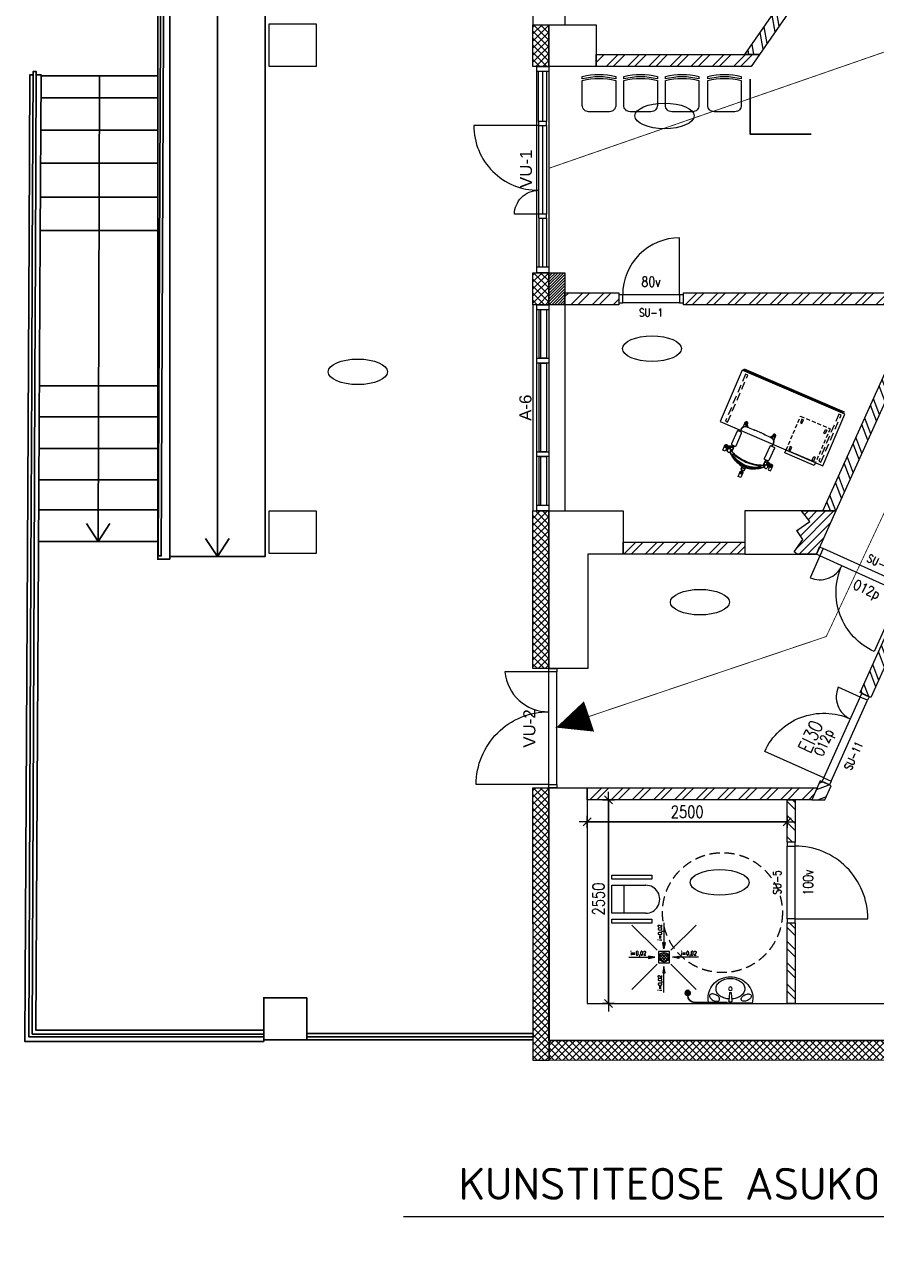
# Model space of a CAD drawing. Header units: millimetres. Extents: x -50720 to 364380, y -21425 to 41280.
# Tile 2 of 8: x 122523 to 133163, y 15554 to 31040. Entities that reach past the tile are written whole.
import ezdxf
from ezdxf import colors
from ezdxf.entities.mleader import LeaderData, LeaderLine
from ezdxf.enums import TextEntityAlignment as Align
from ezdxf.math import Vec2, Vec3

# ---------------------------------------------------------------- set-up
doc = ezdxf.new("R2010")
doc.units = ezdxf.units.MM
doc.header["$LTSCALE"] = 500
doc.header["$MEASUREMENT"] = 0
doc.header["$PDMODE"] = 3
doc.header["$PDSIZE"] = -100
doc.linetypes.add('DASHED2', pattern=[0.375, 0.25, -0.125])
doc.linetypes.add('DASHEDX2', pattern=[1.5, 1, -0.5])
doc.layers.get('0').update_dxf_attribs({"linetype": 'CONTINUOUS', "lineweight": 9})
doc.layers.get('DEFPOINTS').update_dxf_attribs({"linetype": 'CONTINUOUS', "lineweight": 9})
for name, color, linetype, lineweight in [('1_AK_MÖÖBEL', 36, 'CONTINUOUS', 9), ('1_Evakuatsioon', 94, 'CONTINUOUS', 20), ('1_KORRUS_DIM', 144, 'CONTINUOUS', 15), ('1_KORRUS_HATS', 44, 'CONTINUOUS', 9), ('1_Ruumi_nr', 7, 'CONTINUOUS', 20), ('1_Seina_hats', 46, 'CONTINUOUS', 9), ('1_Uued seinad', 7, 'CONTINUOUS', 18), ('1_Uued uksed', 142, 'CONTINUOUS', 15), ('1_Uued_aknad_TEXT', 7, 'CONTINUOUS', 18), ('2_MOODUD', 205, 'CONTINUOUS', 13), ('2_Santehnika', 142, 'CONTINUOUS', 9), ('A2POKD', 1, 'CONTINUOUS', 18), ('A4OVET', 144, 'CONTINUOUS', 18), ('A9OVIKD', 156, 'CONTINUOUS', 18), ('A9OVIKD0', 7, 'CONTINUOUS', 18), ('A9OVIKD2', 72, 'CONTINUOUS', 18), ('A9OVIKD3', 13, 'CONTINUOUS', 18), ('A9OVIKD4', 7, 'CONTINUOUS', 18), ('SEINAD', 7, 'CONTINUOUS', 15)]:
    doc.layers.add(name, color=color, linetype=linetype, lineweight=lineweight)
for name, color, linetype in [('ABIJOON', 243, 'CONTINUOUS'), ('TEKST', 1, 'CONTINUOUS'), ('TREPP', 86, 'CONTINUOUS')]:
    doc.layers.add(name, color=color, linetype=linetype)
doc.layers.get('1_KORRUS_DIM').off()
doc.styles.add('ISOCPEUR', font='isocpeur.ttf', dxfattribs={"height": 300})
doc.styles.add('S', font='simplex.shx', dxfattribs={"width": 0.8})
doc.styles.get("Standard").update_dxf_attribs({"font": 'ARIALUNI.TTF'})
doc.dimstyles.new('priit_100', dxfattribs={"dimscale": 50, "dimtxt": 3, "dimasz": 0.1, "dimexe": 0, "dimexo": 0, "dimgap": 1, "dimtad": 1, "dimdec": 0, "dimzin": 0, "dimdsep": 46, "dimtxsty": 'S', "dimblk": 'R8MITTA', "dimcen": 2.5, "dimse1": 1, "dimse2": 1, "dimadec": 1, "dimazin": 0, "dimtp": 6, "dimtm": 6, "dimtfac": 1, "dimtdec": 0, "dimtofl": 0, "dimtmove": 0, "dimatfit": 2, "dimldrblk": 'R8MITTA', "dimfxl": 1, "dimtolj": 1, "dimtzin": 0, "dimarcsym": 0})

# ---------------------------------------------------------------- blocks, each defined once
blk = doc.blocks.new('ruumi ellips')
blk.add_ellipse((0, 0), major_axis=(-370, 0), ratio=0.432432)
blk = doc.blocks.new('trapp')
at = {"linetype": 'Continuous'}
h = blk.add_hatch(dxfattribs=at)
h.set_pattern_fill('ANSI37', color=256, scale=8, angle=-90, style=0)
h.set_pattern_definition([(315, (33210, 119360), (17.960512, 17.960512), []), (45, (33210, 119360), (-17.960512, 17.960512), [])])
edge = h.paths.add_edge_path()
edge.add_arc((0, 0), 60, 0, 360)
for points in [[(-87, 87), (-402, 402)], [(87, 87), (402, 402)], [(-87, -87), (-402, -402)], [(87, -87), (402, -402)]]:
    blk.add_lwpolyline(points, dxfattribs=at)
for points in [[(0, 430), (0, 105), (-15, 185), (15, 185), (0, 105)], [(-440, 0), (-115, 0), (-195, 15), (-195, -15), (-115, 0)], [(430, 0), (105, 0), (185, 15), (185, -15), (105, 0)], [(0, -440), (0, -115), (-15, -195), (15, -195), (0, -115)]]:
    blk.add_lwpolyline(points)
blk.add_lwpolyline([(70, -70), (70, 70), (-70, 70), (-70, -70)], close=True, dxfattribs=at)
blk.add_circle((0, 0), 60, dxfattribs=at)
at = {"char_height": 50, "rotation": 90, "style": 'S'}
for insert, attachment_point in [((-75, 410), 3), ((-75, -420), 1)]:
    blk.add_mtext_dynamic_manual_height_columns('i=0,02', width=570, gutter_width=500, heights=[0], dxfattribs=dict(at, insert=insert, attachment_point=attachment_point))
at = {"char_height": 50, "style": 'S'}
for insert, attachment_point in [((-420, 75), 1), ((410, 75), 3)]:
    blk.add_mtext_dynamic_manual_height_columns('i=0,02', width=570, gutter_width=500, heights=[0], dxfattribs=dict(at, insert=insert, attachment_point=attachment_point))
blk = doc.blocks.new('valamu-wc')
at = {"linetype": 'Continuous'}
for p, q in [((-177, 14), (-52, 23)), ((-177, -14), (-52, -23))]:
    blk.add_line(p, q, dxfattribs=at)
for points in [[(-430, 0, 0.092925), (-405, -135, 0.096009), (-334, -247, 0.100718), (-226, -323, 0.104321), (-102, -350, 0.067421), (-20, -339), (-20, 339, 0.067421), (-102, 350, 0.104321), (-226, 323, 0.100718), (-334, 247, 0.096009), (-405, 135, 0.092925)], [(-141, 325, -0.160365), (-123, 327, -0.106283), (-99, 317, -0.070846), (-79, 298, -0.057138), (-61, 268, -0.057138), (-50, 235, -0.070846), (-48, 208, -0.106283), (-56, 183, -0.160365), (-68, 171, -0.160365), (-86, 169, -0.106283), (-110, 179, -0.070846), (-130, 198, -0.057138), (-148, 228, -0.057138), (-159, 260, -0.070846), (-161, 288, -0.106283), (-153, 313, -0.160365)], [(-141, -325, 0.160365), (-123, -327, 0.106283), (-99, -317, 0.070846), (-79, -298, 0.057138), (-61, -268, 0.057138), (-50, -235, 0.070846), (-48, -208, 0.106283), (-56, -183, 0.160365), (-68, -171, 0.160365), (-86, -169, 0.106283), (-110, -179, 0.070846), (-130, -198, 0.057138), (-148, -228, 0.057138), (-159, -260, 0.070846), (-161, -288, 0.106283), (-153, -313, 0.160365)]]:
    blk.add_lwpolyline(points, format="xyb", close=True, dxfattribs=at)
for points in [[(-83, 21, 0.055194), (-95, 89, 0.08336), (-129, 159, 0.106657), (-184, 210, 0.132093), (-243, 225, 0.132093), (-302, 210, 0.106657), (-357, 159, 0.08336), (-391, 89, 0.072067), (-404, 0, 0.072067)], [(-177, 14, 0.131713), (-180, 13, 0.107103), (-183, 10, 0.075936), (-185, 6, 0.062796), (-186, 0, 0.062796), (-185, -6, 0.075936), (-183, -10, 0.107103), (-180, -13, 0.131713), (-177, -14, 0.148577)], [(-51, -23, 0.130228), (-44, -22, 0.106476), (-39, -17, 0.084216), (-35, -9, 0.073236), (-34, 0, 0.073236), (-35, 9, 0.084216), (-39, 17, 0.106476), (-44, 22, 0.130228), (-51, 23, 0.032065), (-52, 23, 0.106476)], [(-404, 0, 0.072067), (-391, -89, 0.08336), (-357, -159, 0.106657), (-302, -210, 0.132093), (-243, -225, 0.132093), (-184, -210, 0.106657), (-129, -159, 0.08336), (-95, -89, 0.055194), (-83, -21, 0.072067)], [(-52, -23, 0.032065), (-51, -23, 0.130228)]]:
    blk.add_lwpolyline(points, format="xyb", dxfattribs=at)
blk.add_circle((-243, 0), 28.5, dxfattribs=at)
blk = doc.blocks.new('käsidušš')
at = {"layer": '2_Santehnika', "lineweight": -3}
blk.add_hatch(color=256, dxfattribs=at).paths.add_polyline_path([(735824.6, 3169.9, 1), (735824.6, 3201.9, 1)])
blk.add_line((735577, 3125.9), (735780.6, 3125.9), dxfattribs=at)
blk.add_circle((735824.6, 3185.9), 16, dxfattribs=at)
blk.add_arc((735780.6, 3169.9), 44, 270, 0, dxfattribs=at)
blk = doc.blocks.new('R8MITTA', base_point=(3180, 3140))
for p, q in [((3160, 3140), (3200, 3140)), ((3170, 3130), (3190, 3150)), ((3180, 3155), (3180, 3125))]:
    blk.add_line(p, q)
blk = doc.blocks.new('*D76')
at = {"layer": '2_MOODUD', "color": 0, "lineweight": -2, "transparency": 16777216}
blk.add_line((129825, 18805), (129825, 21345), dxfattribs=at)
at = {"layer": 'DEFPOINTS', "color": 0, "transparency": 16777216}
for p in [(129105, 21350), (129825, 21350), (129205, 18800)]:
    blk.add_point(p, dxfattribs=at)
at = {"layer": '2_MOODUD', "color": 0, "lineweight": -2, "transparency": 16777216, "xscale": 5, "yscale": 5, "zscale": 5}
for p, rotation in [((129825, 21350), 90), ((129825, 18800), 270)]:
    blk.add_blockref('R8MITTA', p, dxfattribs=dict(at, rotation=rotation))
at = {"layer": '2_MOODUD', "color": 0, "transparency": 16777216, "insert": (129700, 20108), "char_height": 150, "attachment_point": 5, "rotation": 90, "style": 'S'}
blk.add_mtext('\\A1;2550', dxfattribs=at)
blk = doc.blocks.new('inva WC')
for p, q in [((-300, -500), (-300, 0)), ((-300, 0), (-250, 0)), ((-250, 0), (-250, -500)), ((-175, 0), (175, 0)), ((-175, -425), (-175, 0)), ((175, 0), (175, -425)), ((250, 0), (300, 0)), ((250, -500), (250, 0)), ((300, 0), (300, -500)), ((175, -150), (-175, -150)), ((-250, -500), (-300, -500)), ((300, -500), (250, -500))]:
    blk.add_line(p, q)
blk.add_arc((0, -425), 175, 180, 0)
blk = doc.blocks.new('*D77')
at = {"layer": '2_MOODUD', "color": 0, "lineweight": -2, "transparency": 16777216}
blk.add_line((129565, 21073), (132055, 21073), dxfattribs=at)
at = {"layer": 'DEFPOINTS', "color": 0, "transparency": 16777216}
for p in [(132060, 21073), (129560, 20693), (132060, 20524)]:
    blk.add_point(p, dxfattribs=at)
at = {"layer": '2_MOODUD', "color": 0, "lineweight": -2, "transparency": 16777216, "xscale": 5, "yscale": 5, "zscale": 5, "rotation": 180}
blk.add_blockref('R8MITTA', (129560, 21073), dxfattribs=at)
at = {"layer": '2_MOODUD', "color": 0, "lineweight": -2, "transparency": 16777216, "xscale": 5, "yscale": 5, "zscale": 5}
blk.add_blockref('R8MITTA', (132060, 21073), dxfattribs=at)
at = {"layer": '2_MOODUD', "color": 0, "transparency": 16777216, "insert": (130810, 21198), "char_height": 150, "attachment_point": 5, "style": 'S'}
blk.add_mtext('\\A1;2500', dxfattribs=at)
blk = doc.blocks.new('A4OV12O')
at = {"layer": 'A4OVET'}
for p, q in [((50, 0), (1160, 0)), ((50, -100), (1160, -100))]:
    blk.add_line(p, q, dxfattribs=at)
for points in [[(50, 0), (50, 810, -0.4142136), (860, 0)], [(1160, 0), (1160, 300, 0.4142136), (860, 0)]]:
    blk.add_lwpolyline(points, format="xyb", dxfattribs=at)
for points in [[(0, 0), (50, 0), (50, -100), (0, -100)], [(1160, 0), (1210, 0), (1210, -100), (1160, -100)]]:
    blk.add_lwpolyline(points, close=True, dxfattribs=at)
at = {"layer": 'A2POKD', "style": 'S', "width": 0.8}
blk.add_attdef('A2POKD', text='', height=175, dxfattribs=at).set_placement((455, 362.5), align=Align.MIDDLE)
at = {"layer": 'A9OVIKD', "style": 'S', "width": 0.8}
blk.add_attdef('A9OVIKD', text='', height=125, dxfattribs=at).set_placement((455, 162.5), align=Align.MIDDLE)
at = {"layer": 'A9OVIKD0', "style": 'S', "oblique": 0.8, "width": 0.8}
blk.add_attdef('A9OVIKD0', text='', height=100, dxfattribs=at).set_placement((455, -600), align=Align.MIDDLE)
at = {"layer": 'A9OVIKD2', "style": 'S', "width": 0.8}
blk.add_attdef('A9OVIKD2', text='', height=100, dxfattribs=at).set_placement((455, -225), align=Align.MIDDLE)
at = {"layer": 'A9OVIKD3', "style": 'S', "width": 0.8}
blk.add_attdef('A9OVIKD3', text='', height=100, dxfattribs=at).set_placement((455, -350), align=Align.MIDDLE)
at = {"layer": 'A9OVIKD4', "style": 'S', "width": 0.8}
blk.add_attdef('A9OVIKD4', text='', height=100, dxfattribs=at).set_placement((455, -475), align=Align.MIDDLE)
blk = doc.blocks.new('A4OV10O')
at = {"layer": 'A4OVET'}
for p, q in [((50, 0), (960, 0)), ((50, -100), (960, -100))]:
    blk.add_line(p, q, dxfattribs=at)
blk.add_lwpolyline([(50, 0), (50, 910, -0.4142136), (960, 0)], format="xyb", dxfattribs=at)
for points in [[(0, 0), (50, 0), (50, -100), (0, -100)], [(960, 0), (1010, 0), (1010, -100), (960, -100)]]:
    blk.add_lwpolyline(points, close=True, dxfattribs=at)
at = {"layer": 'A2POKD', "style": 'S', "width": 0.8}
blk.add_attdef('A2POKD', text='', height=175, dxfattribs=at).set_placement((505, 362.5), align=Align.MIDDLE)
at = {"layer": 'A9OVIKD', "style": 'S', "width": 0.8}
blk.add_attdef('A9OVIKD', text='', height=125, dxfattribs=at).set_placement((505, 162.5), align=Align.MIDDLE)
at = {"layer": 'A9OVIKD0', "style": 'S', "oblique": 0.8, "width": 0.8}
blk.add_attdef('A9OVIKD0', text='', height=100, dxfattribs=at).set_placement((505, -600), align=Align.MIDDLE)
at = {"layer": 'A9OVIKD2', "style": 'S', "width": 0.8}
blk.add_attdef('A9OVIKD2', text='', height=100, dxfattribs=at).set_placement((505, -225), align=Align.MIDDLE)
at = {"layer": 'A9OVIKD3', "style": 'S', "width": 0.8}
blk.add_attdef('A9OVIKD3', text='', height=100, dxfattribs=at).set_placement((505, -350), align=Align.MIDDLE)
at = {"layer": 'A9OVIKD4', "style": 'S', "width": 0.8}
blk.add_attdef('A9OVIKD4', text='', height=100, dxfattribs=at).set_placement((505, -475), align=Align.MIDDLE)
blk = doc.blocks.new('klienditool_1')
for points in [[(390, 0), (390, 0, -0.129089), (390, -420), (390, -420), (80, -420, -0.414214), (0, -340), (0, -80, -0.414214), (80, 0)], [(440, -420), (410, -420, 0.129089), (410, 0), (410, 0), (440, 0), (440, 0, -0.129089)]]:
    blk.add_lwpolyline(points, format="xyb", close=True)
blk = doc.blocks.new('Kaluste0024')
for p, q in [((340, 543), (371, 629)), ((373, 591), (384, 625)), ((374, 631), (383, 628)), ((16, 512), (20, 517)), ((21, 506), (26, 514)), ((57, 476), (21, 503)), ((58, 495), (30, 514)), ((150, 545), (110, 546)), ((414, 542), (340, 543)), ((357, 543), (365, 567)), ((365, 543), (366, 584)), ((393, 602), (413, 603)), ((395, 542), (393, 581)), ((426, 562), (404, 561)), ((437, 550), (437, 572)), ((460, 523), (470, 509)), ((566, 352), (533, 351)), ((533, 351), (534, 307)), ((576, 337), (599, 337)), ((576, 322), (599, 322)), ((601, 334), (601, 325)), ((60, 171), (26, 143)), ((566, 307), (534, 307)), ((20, 134), (24, 129)), ((25, 140), (31, 132)), ((62, 152), (34, 132)), ((150, 104), (115, 102)), ((345, 110), (340, 110)), ((419, 113), (345, 110)), ((345, 110), (378, 25)), ((362, 111), (371, 87)), ((370, 112), (372, 70)), ((379, 63), (391, 30)), ((381, 24), (390, 27)), ((400, 113), (399, 74)), ((400, 53), (419, 53)), ((432, 94), (410, 94)), ((443, 106), (442, 84)), ((475, 148), (465, 133))]:
    blk.add_line(p, q)
for points in [[(382, 618, 0.055989), (386, 619), (440, 620), (440, 655), (386, 654, 0.792765), (368, 623), (340, 543), (357, 543), (365, 567), (366, 584, -0.445148), (373, 591)], [(27, 499), (57, 476, 0.000121), (57, 488, -0.027429), (58, 495), (54, 497), (58, 497, -0.169466), (77, 531), (77, 533), (23, 532, 1.515448)], [(160, 580), (330, 580, -0.414214), (340, 570), (340, 530, -0.414214), (330, 520), (160, 520, -0.414214), (150, 530), (150, 570, -0.414214)], [(414, 542, 0.011672), (404, 561), (426, 562, -0.01082), (437, 550), (437, 572, 0.497159), (413, 603), (393, 602, 0.261871), (373, 591, 0.449485), (366, 584), (365, 543)], [(533, 351), (534, 307, -0.114815), (475, 148), (465, 133, -0.034376), (432, 94), (410, 94, 0.011672), (419, 113, 0.118874), (458, 328, 0.118874), (414, 542, 0.011672), (404, 561), (426, 562, -0.01082), (437, 550, -0.023547), (460, 523), (470, 509, -0.114815)], [(507, 329, -0.112583), (456, 131, -0.35106), (441, 145, 0.056599), (466, 328, 0.056599), (437, 511, -0.35106), (451, 525, -0.112583)], [(668, 348), (668, 313), (614, 312, -0.379795), (592, 322), (576, 322), (576, 329), (576, 337), (592, 337, -0.379972), (614, 347)], [(31, 148), (60, 171, -0.000121), (61, 159, 0.027429), (62, 152), (58, 150), (62, 150, 0.169466), (82, 116), (82, 115), (28, 114, -1.515448)], [(160, 70), (330, 70, 0.414214), (340, 80), (340, 120, 0.414214), (330, 130), (160, 130, 0.414214), (150, 120), (150, 80, 0.414214)], [(389, 36, -0.055989), (393, 36), (447, 36), (448, 1), (393, 1, -0.792765), (375, 32), (345, 110), (362, 111), (371, 87), (372, 70, 0.445148), (379, 63)], [(419, 113, -0.011672), (410, 94), (432, 94, 0.01082), (443, 106), (442, 84, -0.497159), (419, 53), (400, 53, -0.261871), (379, 63, -0.449485), (372, 70), (370, 112)], [(447, 36), (448, 1), (393, 1, 0.747736), (393, 36)]]:
    blk.add_lwpolyline(points, format="xyb", close=True)
for points in [[(386, 619), (440, 620), (440, 655), (386, 654)], [(77, 531), (77, 533), (23, 532)], [(23, 497), (29, 497)], [(54, 497), (58, 497)], [(27, 149), (33, 149)], [(82, 116), (82, 115), (28, 114)], [(58, 150), (62, 150)], [(393, 36), (447, 36), (448, 1), (393, 1)]]:
    blk.add_lwpolyline(points)
for points in [[(150, 104), (115, 102, -0.376188), (61, 158, 0.001649), (53, 323, 0.001649), (57, 489, -0.376188), (110, 546), (150, 545)], [(340, 543), (414, 542, -0.118874), (458, 328, -0.118874), (419, 113), (345, 110), (340, 110)]]:
    blk.add_lwpolyline(points, format="xyb")
blk.add_lwpolyline([(534, 307), (566, 307), (571, 309), (574, 315), (576, 322), (576, 329), (576, 337), (573, 346), (570, 350), (566, 352), (533, 351)], close=True)
for centre in [(381, 636), (18, 514), (609, 330), (22, 132), (388, 18)]:
    blk.add_circle(centre, 3.36)
for centre, radius, start, end in [((381, 636), 18.3, 274.2737, 227.8638), ((381, 636), 14.5, 280.4411, 221.6965), ((373, 629), 2.13, 60.9498, 167.0586), ((382, 626), 2.13, 335.0789, 81.1877), ((18, 514), 18.3, 346.9704, 300.5606), ((18, 514), 14.5, 353.1378, 294.3932), ((22, 505), 2.13, 133.6465, 239.7554), ((28, 513), 2.13, 47.7756, 153.8845), ((-24994, 1076), 25058, 358.279, 358.6569), ((116, 487), 59.2, 95.9824, 178.4451), ((373, 584), 7.06, 84.3967, 181.2096), ((384, 586), 12.3, 157.0046, 209.3459), ((392, 580), 21.7, 86.3747, 147.2184), ((392, 594), 22.8, 215.7267, 273.3425), ((402, 587), 10.4, 163.453, 215.5291), ((413, 578), 24.3, 344.9269, 152.8314), ((-7, 343), 466, 358.1889, 27.9804), ((163, 296), 374, 37.4473, 45.3225), ((453, 509), 16, 43.4971, 172.3657), ((-353, 290), 820, 2.6718, 15.6295), ((49, 304), 458, 3.0559, 28.7498), ((159, 330), 359, 359.8965, 31.9737), ((163, 296), 374, 8.5729, 34.7719), ((-24970, -1011), 25058, 2.6743, 3.0522), ((-7, 303), 466, 333.3508, 3.1423), ((-354, 347), 820, 345.7017, 358.6594), ((49, 343), 458, 332.5814, 358.2753), ((160, 320), 359, 329.3575, 1.4347), ((609, 330), 18.3, 203.8705, 157.4607), ((609, 330), 14.5, 210.0379, 151.2933), ((599, 334), 2.13, 350.5466, 96.6555), ((599, 324), 2.13, 264.6757, 10.7846), ((120, 161), 59.2, 182.886, 265.3488), ((163, 354), 374, 326.5593, 352.7583), ((22, 132), 18.3, 60.7706, 14.3608), ((22, 132), 14.5, 66.938, 8.1934), ((27, 141), 2.13, 121.5758, 227.6846), ((33, 133), 2.13, 207.4467, 313.5556), ((388, 18), 18.3, 133.4674, 87.0575), ((379, 70), 7.06, 180.1216, 276.9344), ((388, 18), 14.5, 139.6347, 80.8901), ((391, 68), 12.3, 151.9853, 204.3266), ((380, 25), 2.13, 194.2725, 300.3814), ((399, 61), 22.8, 87.9887, 145.6045), ((398, 74), 21.7, 214.1127, 274.9564), ((389, 29), 2.13, 280.1435, 26.2523), ((408, 68), 10.4, 145.802, 197.8782), ((419, 77), 24.3, 208.4998, 16.4043), ((163, 354), 374, 316.0086, 323.8839), ((457, 147), 16, 188.9655, 317.8341)]:
    blk.add_arc(centre, radius, start, end)
at = {"extrusion": (0, 0, -1)}
for centre, start_param, end_param in [((539, 329), 3.141593, 9.424778), ((566, 329), 0, 3.141593)]:
    blk.add_ellipse(centre, major_axis=(-0.3, 22.6), ratio=0.457927, start_param=start_param, end_param=end_param, dxfattribs=at)
blk = doc.blocks.new('OPPETOOL_2')
at = {"rotation": 358.9441856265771}
blk.add_blockref('Kaluste0024', (-29, -322), dxfattribs=at)
blk = doc.blocks.new('SAHTLIBOKS')
at = {"linetype": 'DASHEDX2', "ltscale": 0.1}
for points in [[(-460, 0), (0, 0), (0, -400), (-460, -400)], [(-430, -30), (-380, -30), (-380, -50), (-430, -50)], [(-60, -30), (-10, -30), (-10, -50), (-60, -50)], [(-430, -370), (-380, -370), (-380, -350), (-430, -350)], [(-60, -370), (-10, -370), (-10, -350), (-60, -350)]]:
    blk.add_lwpolyline(points, close=True, dxfattribs=at)
at = {"ltscale": 0.1}
blk.add_lwpolyline([(0, 0), (40, 0), (40, -400), (0, -400)], close=True, dxfattribs=at)
blk = doc.blocks.new('OP LAUD VAIKE')
blk.add_lwpolyline([(0, 1400), (0, 0), (700, 0), (700, 1400), (0, 1400)])
at = {"linetype": 'DASHEDX2', "ltscale": 0.2}
for points in [[(30, 1310), (670, 1310), (670, 1340), (30, 1340)], [(30, 40), (670, 40), (670, 70), (30, 70)]]:
    blk.add_lwpolyline(points, close=True, dxfattribs=at)
blk.add_lwpolyline([(714, 1382), (724, 1382), (724, 22), (714, 22)], close=True)
at = {"extrusion": (0, 0, -1), "xscale": -1, "zscale": -1, "rotation": 180}
blk.add_blockref('SAHTLIBOKS', (0, 100), dxfattribs=at)
blk = doc.blocks.new('A4OV08O')
at = {"layer": 'A4OVET'}
for p, q in [((50, 0), (760, 0)), ((50, -100), (760, -100))]:
    blk.add_line(p, q, dxfattribs=at)
blk.add_lwpolyline([(50, 0), (50, 710, -0.4142136), (760, 0)], format="xyb", dxfattribs=at)
for points in [[(0, 0), (50, 0), (50, -100), (0, -100)], [(760, 0), (810, 0), (810, -100), (760, -100)]]:
    blk.add_lwpolyline(points, close=True, dxfattribs=at)
at = {"layer": 'A2POKD', "style": 'S', "width": 0.8}
blk.add_attdef('A2POKD', text='', height=175, dxfattribs=at).set_placement((405, 362.5), align=Align.MIDDLE)
at = {"layer": 'A9OVIKD', "style": 'S', "width": 0.8}
blk.add_attdef('A9OVIKD', text='', height=125, dxfattribs=at).set_placement((405, 162.5), align=Align.MIDDLE)
at = {"layer": 'A9OVIKD0', "style": 'S', "oblique": 0.8, "width": 0.8}
blk.add_attdef('A9OVIKD0', text='', height=100, dxfattribs=at).set_placement((405, -600), align=Align.MIDDLE)
at = {"layer": 'A9OVIKD2', "style": 'S', "width": 0.8}
blk.add_attdef('A9OVIKD2', text='', height=100, dxfattribs=at).set_placement((405, -225), align=Align.MIDDLE)
at = {"layer": 'A9OVIKD3', "style": 'S', "width": 0.8}
blk.add_attdef('A9OVIKD3', text='', height=100, dxfattribs=at).set_placement((405, -350), align=Align.MIDDLE)
at = {"layer": 'A9OVIKD4', "style": 'S', "width": 0.8}
blk.add_attdef('A9OVIKD4', text='', height=100, dxfattribs=at).set_placement((405, -475), align=Align.MIDDLE)
blk = doc.blocks.new('UKS_80V_ALL')
at = {"layer": 'A4OVET'}
ref = blk.add_blockref('A4OV08O', (0, 0), dxfattribs=dict(at, xscale=-1))
ref.add_attrib('A9OVIKD', '80v', dxfattribs={"layer": 'A9OVIKD', "height": 125, "style": 'S', "width": 0.8}).set_placement((-405, 162.5), align=Align.MIDDLE)
ref.add_attrib('A9OVIKD2', 'SU-1', dxfattribs={"layer": 'A9OVIKD2', "height": 100, "style": 'S', "width": 0.8}).set_placement((-405, -225), align=Align.MIDDLE)

msp = doc.modelspace()

# ---------------------------------------------------------------- hatches: boundary and pattern name
at = {"layer": '1_KORRUS_HATS'}
h = msp.add_hatch(dxfattribs=at)
h.set_pattern_fill('ANSI37', color=256, scale=500, angle=90, style=0)
h.set_pattern_definition([(135, (129030, 30809.71), (-44.194, -44.194), []), (225, (129030, 30809.71), (44.194, -44.194), [])])
h.paths.add_polyline_path([(128880, 30520), (128880, 31040), (129080, 31040), (129080, 30520)])
h = msp.add_hatch(dxfattribs=at)
h.set_pattern_fill('ANSI37', color=256, scale=500, angle=90, style=0)
h.set_pattern_definition([(135, (129030, 27710), (-44.194, -44.194), []), (225, (129030, 27710), (44.194, -44.194), [])])
h.paths.add_polyline_path([(128880, 27540), (128880, 27940), (129080, 27940), (129080, 27540)])
h = msp.add_hatch(dxfattribs=at)
h.set_pattern_fill('ANSI37', color=256, scale=500, angle=90, style=0)
h.set_pattern_definition([(135, (129030, 23780), (-44.1942, -44.1942), []), (225, (129030, 23780), (44.1942, -44.1942), [])])
h.paths.add_polyline_path([(128880, 22990), (128880, 24960), (129080, 24960), (129080, 22990)])
h = msp.add_hatch(dxfattribs=at)
h.set_pattern_fill('ANSI37', color=256, scale=500, angle=90, style=0)
h.set_pattern_definition([(135, (129030, 21000), (-44.1942, -44.1942), []), (225, (129030, 21000), (44.1942, -44.1942), [])])
h.paths.add_polyline_path([(128882, 18088.5), (128880, 21500), (129080, 21500), (129082, 18088.5)])
h = msp.add_hatch(dxfattribs=at)
h.set_pattern_fill('ANSI37', color=256, scale=500, style=0)
h.set_pattern_definition([(45, (125399.03, 18039.654), (-44.19417, 44.19417), []), (135, (125399.03, 18039.654), (-44.19417, -44.19417), [])])
h.paths.add_polyline_path([(129081.8, 18338.5), (141785.3, 18338.5), (141785.3, 18097.1), (129082, 18088.5)])
at = {"layer": '1_Seina_hats'}
h = msp.add_hatch(dxfattribs=at)
h.set_pattern_fill('ANSI32', color=256, scale=500, angle=235.23223, style=0)
h.set_pattern_definition([(280.232227, (-204015.68, -517444.04), (184.51797, 33.30718), []), (280.232227, (-204066.08, -517516.65), (184.51797, 33.30718), [])])
h.paths.add_polyline_path([(131532.7, 30670), (132789.1, 32480), (132971.7, 32480), (131715.3, 30670)])
h = msp.add_hatch(dxfattribs=at)
h.set_pattern_fill('ANSI32', color=256, scale=500, angle=180, style=0)
h.set_pattern_definition([(225, (-510135, -6250), (132.58252, -132.58252), []), (225, (-510223.39, -6250), (132.58252, -132.58252), [])])
h.paths.add_polyline_path([(129670, 30670), (129670, 30670), (131715.3, 30670), (131611.1, 30520), (129670, 30520)])
h = msp.add_hatch(dxfattribs=at)
h.set_pattern_fill('ANSI31', color=256, scale=200, style=0)
h.paths.add_polyline_path([(129080, 27940), (129080, 27940), (129280, 27940), (129280, 27540), (129080, 27540)])
h = msp.add_hatch(dxfattribs=at)
h.set_pattern_fill('ANSI32', color=256, scale=500, angle=180, style=0)
h.set_pattern_definition([(225, (-510577.6, -9230), (132.58252, -132.58252), []), (225, (-510665.98, -9230), (132.58252, -132.58252), [])])
h.paths.add_polyline_path([(129280, 27690), (129280, 27690), (129953.3, 27690), (129953.3, 27540), (129280, 27540)])
h = msp.add_hatch(dxfattribs=at)
h.set_pattern_fill('ANSI32', color=256, scale=500, angle=180, style=0)
h.set_pattern_definition([(225, (-508617.6, -9230), (132.58252, -132.58252), []), (225, (-508705.99, -9230), (132.58252, -132.58252), [])])
h.paths.add_polyline_path([(130763.3, 27690), (130763.3, 27690), (133690, 27690), (133690, 27540), (130763.3, 27540)])
h = msp.add_hatch(dxfattribs=at)
h.set_pattern_fill('ANSI32', color=256, scale=500, angle=245.68653, style=0)
h.set_pattern_definition([(290.68653, (-97773.86, -574403.18), (175.411334, 66.23529), []), (290.68653, (-97810.25, -574483.73), (175.411334, 66.23529), [])])
h.paths.add_polyline_path([(132505.4, 24960), (133690, 27582), (133840, 27549.7), (132670, 24960)])
h = msp.add_hatch(dxfattribs=at)
h.set_pattern_fill('ANSI31', color=256, scale=600, angle=90, style=0)
h.set_pattern_definition([(45, (-1033710, -735904.63), (53.0330086, -53.0330086), [])])
h.paths.add_polyline_path([(132187.2, 24420), (132150, 24450), (132255, 24605.4), (132180, 24715.4), (132345, 24830.4), (132240.5, 24960), (132670, 24960), (132426, 24420)])
h = msp.add_hatch(dxfattribs=at)
h.set_pattern_fill('ANSI32', color=256, scale=500, angle=180, style=0)
h.set_pattern_definition([(225, (-509647.6, -12350), (132.58252, -132.58252), []), (225, (-509735.98, -12350), (132.58252, -132.58252), [])])
h.paths.add_polyline_path([(130010, 24570), (130010, 24570), (131530, 24570), (131530, 24420), (130010, 24420)])
h = msp.add_hatch(dxfattribs=at)
h.set_pattern_fill('ANSI32', color=256, scale=500, angle=245.68653, style=0)
h.set_pattern_definition([(290.68653, (-97346.41, -576759.98), (175.411334, 66.23529), []), (290.68653, (-97382.8, -576840.53), (175.411334, 66.23529), [])])
h.paths.add_polyline_path([(132972.2, 22689.4), (133753.7, 24420), (133918.2, 24420), (133108.9, 22627.6)])
h = msp.add_hatch(dxfattribs=at)
h.set_pattern_fill('ANSI32', color=256, scale=500, angle=245.68653, style=0)
h.set_pattern_definition([(20.852705, (428432.65, 591494.19), (66.74376, -175.218493), []), (20.852705, (428468.8, 591574.84), (66.74376, -175.218493), [])])
h.paths.add_polyline_path([(132475.5, 21585.8), (132369.7, 21350), (132534.1, 21350), (132612.4, 21524.4)])
h = msp.add_hatch(dxfattribs=at)
h.set_pattern_fill('ANSI32', color=256, scale=500, style=0)
h.set_pattern_definition([(45, (773475, 58270), (-132.58252, 132.58252), []), (45, (773563.39, 58270), (-132.58252, 132.58252), [])])
h.paths.add_polyline_path([(132369.7, 21350), (129560, 21350), (129560, 21500), (132437, 21500)])
h = msp.add_hatch(dxfattribs=at)
h.set_pattern_fill('ANSI32', color=256, scale=500, angle=90, style=0)
h.set_pattern_definition([(135, (95289.99, 663735), (-132.58252, -132.58252), []), (135, (95289.99, 663823.39), (-132.58252, -132.58252), [])])
h.paths.add_polyline_path([(132160, 21350), (132160, 21350), (132160, 20820.5), (132060, 20820.5), (132060, 21350)])
h = msp.add_hatch(dxfattribs=at)
h.set_pattern_fill('ANSI32', color=256, scale=500, angle=90, style=0)
h.set_pattern_definition([(135, (95289.99, 662423.47), (-132.58252, -132.58252), []), (135, (95289.99, 662511.86), (-132.58252, -132.58252), [])])
h.paths.add_polyline_path([(132160, 19810.5), (132160, 19810.5), (132160, 18800), (132060, 18800), (132060, 19810.5)])

# ---------------------------------------------------------------- linework, layer by layer
at = {"layer": '1_Evakuatsioon', "const_width": 10}
for points in [[(135990, 31640), (129080, 29245)], [(137450, 25920), (137450, 29750), (134400, 29750), (134400, 27340), (132550, 23390), (129180, 22255)]]:
    msp.add_lwpolyline(points, dxfattribs=at)
at = {"layer": '1_Evakuatsioon', "ltscale": 2}
for points in [[(129382, 29350.8, 10, 10, 0), (129080, 29245, 10, 400, 0), (129382, 29350.8, 0, 0, 0)], [(130577.8, 22725.8, 10, 10, 0), (129180, 22255, 10, 400, 0), (129582.8, 22390.7, 0, 0, 0)]]:
    msp.add_lwpolyline(points, format="xyseb", dxfattribs=at)
at = {"layer": '1_KORRUS_HATS'}
for points in [[(128880, 36610), (128880, 31040)], [(129280, 36610), (129280, 31040)], [(128880, 27540), (128880, 24960)], [(129280, 27540), (129280, 24960)]]:
    msp.add_lwpolyline(points, dxfattribs=at)
for points in [[(128880, 30520), (128880, 31040), (129080, 31040), (129080, 30520)], [(128880, 27540), (128880, 27940), (129080, 27940), (129080, 27540)], [(128880, 22990), (128880, 24960), (129080, 24960), (129080, 22990)], [(128882, 18088.5), (128880, 21500), (129080, 21500), (129082, 18088.5)], [(129081.8, 18338.5), (129081.8, 18338.5), (129081.8, 18338.5), (141785.3, 18338.5), (141785.3, 18097.1), (129082, 18088.5), (129082, 18088.5)]]:
    msp.add_lwpolyline(points, close=True, dxfattribs=at)
at = {"layer": '1_Uued seinad'}
for points in [[(131532.7, 30670), (131532.7, 30670), (131532.7, 30670), (132789.1, 32480), (132971.7, 32480), (131715.3, 30670)], [(129670, 30670), (129670, 30670), (129670, 30670), (131715.3, 30670), (131611.1, 30520), (129670, 30520)], [(129080, 27940), (129080, 27940), (129080, 27940), (129280, 27940), (129280, 27540), (129080, 27540)], [(129280, 27690), (129280, 27690), (129280, 27690), (129953.3, 27690), (129953.3, 27540), (129280, 27540)], [(130763.3, 27690), (130763.3, 27690), (130763.3, 27690), (133690, 27690), (133690, 27540), (130763.3, 27540)], [(132505.4, 24960), (132505.4, 24960), (132505.4, 24960), (133690, 27582), (133840, 27549.7), (132670, 24960)], [(132187.2, 24420), (132150, 24450), (132255, 24605.4), (132180, 24715.4), (132345, 24830.4), (132240.5, 24960), (132670, 24960), (132426, 24420)], [(130010, 24570), (130010, 24570), (130010, 24570), (131530, 24570), (131530, 24420), (130010, 24420)], [(132972.2, 22689.4), (132972.2, 22689.4), (132972.2, 22689.4), (133753.7, 24420), (133918.2, 24420), (133108.9, 22627.6)], [(132475.5, 21585.8), (132475.5, 21585.8), (132475.5, 21585.8), (132369.7, 21350), (132534.1, 21350), (132612.4, 21524.4)], [(132369.7, 21350), (132369.7, 21350), (132369.7, 21350), (129560, 21350), (129560, 21500), (132437, 21500)], [(132160, 21350), (132160, 21350), (132160, 21350), (132160, 20820.5), (132060, 20820.5), (132060, 21350)], [(132160, 19810.5), (132160, 19810.5), (132160, 19810.5), (132160, 18800), (132060, 18800), (132060, 19810.5)]]:
    msp.add_lwpolyline(points, close=True, dxfattribs=at)
at = {"layer": '1_Uued uksed'}
for points in [[(129080, 27940), (128930, 27940), (128930, 30520), (129080, 30520)], [(129080, 28010), (128930, 28010), (128930, 30460), (129080, 30460)], [(129050, 29830), (128950, 29830), (128950, 30460), (129050, 30460)], [(129050, 28010), (128960, 28010), (128960, 28620), (129050, 28620)], [(129080, 24960), (128930, 24960), (128930, 27540), (129080, 27540)], [(129080, 25030), (128930, 25030), (128930, 27480), (129080, 27480)], [(129050, 26870), (128960, 26870), (128960, 27480), (129050, 27480)], [(128930, 26870), (129080, 26870), (129080, 26810), (128930, 26810)], [(129050, 25700), (128960, 25700), (128960, 26810), (129050, 26810)], [(128930, 25700), (129080, 25700), (129080, 25640), (128930, 25640)], [(129050, 25030), (128960, 25030), (128960, 25640), (129050, 25640)]]:
    msp.add_lwpolyline(points, close=True, dxfattribs=at)
for points in [[(129005, 29830), (129005, 30460)], [(129005, 28670), (129005, 29780)], [(129005, 28010), (129005, 28620)], [(128980, 26870), (128980, 27480)], [(128980, 25700), (128980, 26810)], [(128980, 25030), (128980, 25640)]]:
    msp.add_lwpolyline(points, dxfattribs=at)
at = {"layer": '2_Santehnika', "linetype": 'DASHED2'}
msp.add_circle((131251.2, 19937.6), 750, dxfattribs=at)
at = {"layer": 'A4OVET'}
for p, q in [((129080, 21540), (129080, 22950)), ((129180, 21540), (129180, 22950))]:
    msp.add_line(p, q, dxfattribs=at)
for points in [[(129080, 22950), (128530, 22950, 0.3940426), (129080, 22450)], [(129080, 21540), (128170, 21540, -0.4142136), (129080, 22450)]]:
    msp.add_lwpolyline(points, format="xyb", dxfattribs=at)
for points in [[(129080, 22950), (129080, 22990), (129180, 22990), (129180, 22950)], [(129080, 21500), (129080, 21540), (129180, 21540), (129180, 21500)]]:
    msp.add_lwpolyline(points, close=True, dxfattribs=at)
at = {"layer": 'ABIJOON'}
msp.add_lwpolyline([(133841.5, 38479.9), (126215, 38518.4), (126202.9, 39175.3), (124297.2, 39161.2), (124288.2, 37146.9), (124282, 35733.9), (124276.8, 34567.3), (124264.9, 31910.9), (124231.5, 24397.9), (124190, 24398.1), (124223.4, 31911), (124235.3, 34567.5), (124240.5, 35734.1), (124246.7, 37147.1), (124255.9, 39202.6), (126242, 39217.3), (126254.2, 38556.2), (133841.7, 38517.9), (133841.5, 38479.9), (143208.6, 38432.6), (143208.8, 38470.6), (133841.7, 38517.9)], dxfattribs=at)
at = {"layer": 'ABIJOON', "flags": 128}
msp.add_lwpolyline([(122616.3, 18418.3), (125513.1, 18418.3), (125513.1, 18383.1), (122575.3, 18383.1), (122600.1, 24227.8), (122610.2, 26603), (122616.8, 28151.7), (122626.6, 30454.7), (122667.5, 30454.5), (122657.7, 28151.5), (122651.1, 26602.8), (122641, 24227.7)], close=True, dxfattribs=at)
msp.add_lwpolyline([(128881.8, 18424.2), (126051.2, 18424.2), (126051.2, 18384.7), (128881.5, 18384.7), (128881.8, 18424.2)], dxfattribs=at)
at = {"layer": 'SEINAD'}
for points in [[(125580, 31050), (126170, 31050), (126170, 30520), (125580, 30520)], [(129080, 31040), (129670, 31040), (129670, 30520), (129080, 30520)], [(125580, 24960), (126170, 24960), (126170, 24430), (125580, 24430)]]:
    msp.add_lwpolyline(points, close=True, dxfattribs=at)
for points in [[(129080, 22990), (129080, 24960), (130010, 24960), (130010, 24420), (129566, 24420), (129566, 22990), (129080, 22990)], [(132670, 24960), (131530, 24960), (131530, 24420), (132426, 24420)], [(141785.3, 18338.5), (129080, 18338.5), (129080, 21500), (129560, 21500), (129560, 18800), (141110, 18800)]]:
    msp.add_lwpolyline(points, dxfattribs=at)
at = {"layer": 'SEINAD', "lineweight": 25}
msp.add_lwpolyline([(125513.1, 18347.2), (126051.2, 18347.2)], dxfattribs=at)
at = {"layer": 'TEKST'}
msp.add_lwpolyline([(131600, 30360), (131600, 29670), (132360, 29670)], dxfattribs=at)
at = {"layer": 'TREPP'}
msp.add_lwpolyline([(124336.4, 24357.5), (124336.6, 37244.2), (124354.5, 39128.9), (126133.2, 39128.9), (126129.4, 38461), (126557.5, 38458.6), (129091.9, 38444.3), (132409.7, 38425.6), (138762.2, 38389.9), (143251.1, 38364.6), (143251.9, 38515.6), (138763, 38540.8), (132410.6, 38576.6), (129092.8, 38595.2), (126558.3, 38609.5), (126280.2, 38611.1), (126284, 39278.9), (124205.9, 39278.9), (124186.6, 37245.6), (124186.6, 24357.5)], close=True, dxfattribs=at)
at = {"layer": 'TREPP', "flags": 128}
for points in [[(148245.2, 37802.7), (124932.5, 38014.3), (124932.5, 24390.4)], [(122626.5, 30415.3), (122587.9, 30415.5), (122577.2, 28407.5), (122568.7, 26836.8), (122555.9, 24448), (122523.2, 18326.7), (125513.1, 18326.7), (125513.1, 18347.2), (125513.1, 18873.8), (126051.2, 18873.8), (126051.2, 18347.2), (128881.2, 18347.2)], [(123457, 30403.4), (123441.4, 24578.4)], [(123589.2, 24804.1), (123441.4, 24578.4), (123294.9, 24804.9)], [(125080.2, 24616.1), (124932.5, 24390.4), (124785.9, 24616.9)]]:
    msp.add_lwpolyline(points, dxfattribs=at)
at = {"layer": 'TREPP'}
for points in [[(124336.4, 24390.4), (125530, 24390.4), (125530, 37290), (135150, 37290)], [(122667.3, 30415.1), (122727.6, 30414.7), (122716.8, 28406.7), (122708.4, 26836.1), (122695.6, 24447.2), (122663.6, 18466.7), (125513.1, 18466.7)], [(122727.5, 30403.4), (124186.6, 30403.4)], [(122726, 30128.4), (124186.6, 30128.4)], [(122723.9, 29723.4), (124186.6, 29723.4)], [(122721.6, 29308.4), (124186.6, 29308.4)], [(122719.4, 28883.4), (124186.6, 28883.4)], [(122717.1, 28468.4), (124186.6, 28468.4)], [(122706.7, 26523.4), (124186.6, 26523.4)], [(122704.7, 26138.4), (124186.6, 26138.4)], [(122702.5, 25743.4), (124186.6, 25743.4)], [(122700.4, 25348.4), (124186.6, 25348.4)], [(122698.4, 24973.4), (124186.6, 24973.4)], [(122696.3, 24578.4), (124186.6, 24578.4)]]:
    msp.add_lwpolyline(points, dxfattribs=at)

# ---------------------------------------------------------------- block references
at = {"layer": '1_AK_MÖÖBEL'}
for name, p, rotation in [('klienditool_1', (129497.2, 29952.2), 90), ('klienditool_1', (130017.2, 29952.2), 90), ('klienditool_1', (130537.2, 29952.2), 90), ('klienditool_1', (131067.2, 29952.2), 90), ('OP LAUD VAIKE', (132508.1, 25526.3), 66.81047907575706)]:
    msp.add_blockref(name, p, dxfattribs=dict(at, rotation=rotation))
at = {"layer": '1_AK_MÖÖBEL', "linetype": 'DASHEDX2', "rotation": 246.8104790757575}
msp.add_blockref('OPPETOOL_2', (131722.4, 25977.5), dxfattribs=at)
at = {"layer": '1_KORRUS_DIM'}
msp.add_blockref('UKS_80V_ALL', (130763.3, 27665), dxfattribs=at)
at = {"layer": '1_Ruumi_nr'}
for p in [(130527, 29900.5), (130370, 26990), (126690, 26700), (130970, 23820), (131216.7, 20315.5)]:
    msp.add_blockref('ruumi ellips', p, dxfattribs=at)
at = {"layer": '2_Santehnika', "rotation": 89.99999999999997}
msp.add_blockref('inva WC', (129866.9, 20105.2), dxfattribs=at)
at = {"layer": '2_Santehnika', "linetype": 'Continuous'}
msp.add_blockref('trapp', (130520, 19380), dxfattribs=at)
at = {"layer": '2_Santehnika', "xscale": -0.8000000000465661, "yscale": 0.7999999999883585, "zscale": 0.8, "rotation": 90.00000000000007}
msp.add_blockref('valamu-wc', (131350.8, 18791.4), dxfattribs=at)
at = {"layer": '2_Santehnika', "xscale": -2, "yscale": 2, "zscale": 2}
msp.add_blockref('käsidušš', (1602466.2, 12562.3), dxfattribs=at)
at = {"layer": 'A4OVET', "xscale": -1, "rotation": 90}
msp.add_blockref('A4OV12O', (128950, 29830), dxfattribs=at)
at = {"layer": 'A4OVET'}
ref = msp.add_blockref('A4OV12O', (133528.7, 23921.8), dxfattribs=dict(at, rotation=155.6865284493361))
ref.add_attrib('A9OVIKD', 'O12p', dxfattribs={"layer": 'A9OVIKD', "height": 125, "rotation": 335.68653, "style": 'S', "width": 0.8}).set_placement((133047.2, 23961.1), align=Align.MIDDLE)
ref.add_attrib('A9OVIKD2', 'SU-7', dxfattribs={"layer": 'A9OVIKD2', "height": 100, "rotation": 335.68653, "style": 'S', "width": 0.8}).set_placement((133206.7, 24314.2), align=Align.MIDDLE)
at = {"layer": 'A4OVET', "rotation": 65.76961655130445}
msp.add_blockref('A4OV12O', (132498.3, 21575.6), dxfattribs=at).add_auto_attribs({'A9OVIKD': 'O12p', 'A2POKD': 'EI30', 'A9OVIKD2': 'SU-11'})
at = {"layer": 'A4OVET'}
ref = msp.add_blockref('A4OV10O', (132160, 19810.5), dxfattribs=dict(at, xscale=-1, rotation=270))
ref.add_attrib('A9OVIKD', '100v', dxfattribs={"layer": 'A9OVIKD', "height": 125, "rotation": 90, "style": 'S', "width": 0.8}).set_placement((132322.5, 20315.5), align=Align.MIDDLE)
ref.add_attrib('A9OVIKD2', 'SU-5', dxfattribs={"layer": 'A9OVIKD2', "height": 100, "rotation": 90, "style": 'S', "width": 0.8}).set_placement((131935, 20315.5), align=Align.MIDDLE)

# ---------------------------------------------------------------- texts
at = {"layer": '1_Uued_aknad_TEXT', "char_height": 160, "width": 505.026, "attachment_point": 1, "rotation": 90}
for s, insert in [('{\\f@Arial Unicode MS|b0|i0|c186|p34;\\H0.94444x;VU-1}', (128716.8, 28998.6)), ('{\\f@Arial Unicode MS|b0|i0|c186|p34;\\H0.94444x;A-6}', (128710.6, 26086.8)), ('{\\f@Arial Unicode MS|b0|i0|c186|p34;\\H0.94444x;VU-2}', (128760, 22000))]:
    msp.add_mtext(s, dxfattribs=dict(at, insert=insert))

# ---------------------------------------------------------------- dimensions: what is measured, and where the dimension line sits
at = {"layer": '2_MOODUD'}
for base, p1, p2, angle, picture, middle in [((129825, 21350), (129205, 18800), (129105, 21350), 90, '*D76', (129825, 20108.5)), ((132060, 21073.5), (129560, 20693.5), (132060, 20523.9), 180, '*D77', (130810, 21073.5))]:
    dim = msp.add_linear_dim(base=base, p1=p1, p2=p2, angle=angle, dimstyle='priit_100', dxfattribs=at)
    dim.commit()
    dim.dimension.update_dxf_attribs({"geometry": picture, "text_midpoint": middle, "dimtype": 160})

# ---------------------------------------------------------------- leaders
at = {"layer": '1_Uued seinad', "linetype": 'Continuous'}
ml = msp.add_multileader_mtext('Standard', dxfattribs=at)
ml.set_content('{\\fISOCPEUR|b0|i0|c186|p34;KUNSTITEOSE ASUKOHT}', color=256, style='ISOCPEUR')
ml.set_leader_properties(linetype='ByLayer', lineweight=-1)
ml.build(insert=Vec2(0, 0))
ml.multileader.update_dxf_attribs({"text_left_attachment_type": 5, "text_right_attachment_type": 5, "dogleg_length": 0, "arrow_head_size": 500})
ctx = ml.context
ctx.base_point, ctx.char_height, ctx.arrow_head_size, ctx.landing_gap_size, ctx.plane_origin = Vec3(127850, 16133.5), 400, 500, 100, Vec3(131375.5, 37832.7)
ctx.left_attachment, ctx.right_attachment = 5, 5
notes = []
notes.append((ctx, [(0, (1, 1, 0), (133730, 16133.5), (-1, 0), 0, [(2, [(136420, 24280)], 0, [])])]))
ctx.mtext.insert, ctx.mtext.line_spacing_style, ctx.mtext.flow_direction = Vec3(127950, 16746.5), 2, 5
for ctx, leaders in notes:
    for number, flags, end, landing, length, lines in leaders:
        leader = LeaderData()
        leader.index, (leader.has_last_leader_line, leader.has_dogleg_vector, leader.attachment_direction) = number, flags
        leader.last_leader_point, leader.dogleg_vector, leader.dogleg_length = Vec3(end), Vec3(landing), length
        for number, points, colour, breaks in lines:
            line = LeaderLine()
            line.index, line.vertices, line.color, line.breaks = number, Vec3.list(points), colors.encode_raw_color(colour), breaks
            leader.lines.append(line)
        ctx.leaders.append(leader)

doc.saveas('drawing.dxf')
